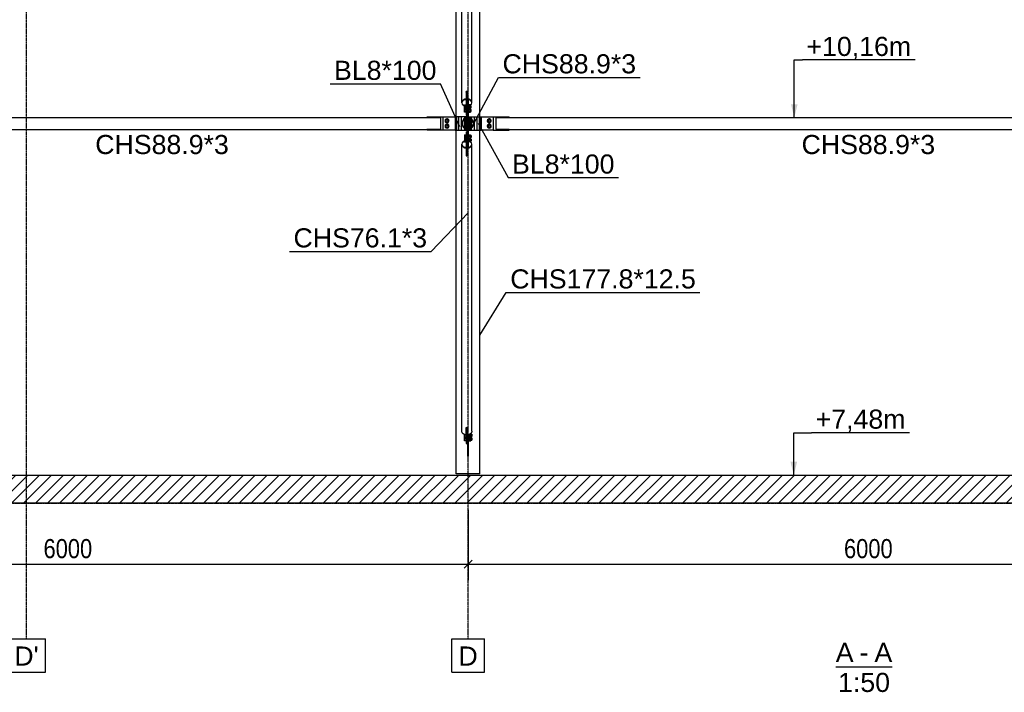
# Model space of a CAD drawing. Header units: millimetres. Extents: x 0 to 142951, y 0 to 27942.
# Tile 56 of 70: x 91952 to 99332, y 222 to 5262. Entities that reach past the tile are written whole.
import ezdxf

# ---------------------------------------------------------------- set-up
doc = ezdxf.new("R2010")
doc.units = ezdxf.units.MM
doc.linetypes.add('DXK_LINE_DOT3', pattern=[5.9187, 2.979, -0.9799, 0.9799, -0.9799])
doc.styles.add('Arial', font='ARIAL.TTF', dxfattribs={"height": 0.2})
doc.styles.add('Arial Narrow', font='ARIALN.TTF', dxfattribs={"height": 0.2})

# ---------------------------------------------------------------- blocks, each defined once
blk = doc.blocks.new('Unknown-13 - 82209')
at = {"color": 5}
blk.add_line((98068.5, 412.5), (98492, 412.5), dxfattribs=at)
at = {"color": 5, "style": 'Arial'}
for s, height, p in [('A', 143.3, (98068.5, 450)), ('A', 143.3, (98358.5, 450)), ('-', 143.3, (98246.9, 450)), ('1:50', 143.26, (98085.5, 225))]:
    blk.add_text(s, height=height, dxfattribs=at).set_placement(p)
blk = doc.blocks.new('Part-82276 - 82209')
at = {"color": 7}
for p, q in [((95410.6, 4434.7), (95410.6, 4534.7)), ((95410.6, 4534.7), (95500.5, 4534.7)), ((95500.5, 4534.7), (95500.5, 4434.7)), ((95500.5, 4434.7), (95410.6, 4434.7))]:
    blk.add_line(p, q, dxfattribs=at)
blk = doc.blocks.new('Part-82212 - 82209')
at = {"color": 7}
for p, q in [((95223.7, 7248.7), (95223.7, 8068.7)), ((95401.5, 7248.7), (95401.5, 8068.7)), ((95223.7, 4534.7), (95223.7, 7140.7)), ((95401.5, 4534.7), (95401.5, 7140.7)), ((95223.7, 1859.7), (95223.7, 4434.7)), ((95401.5, 1859.7), (95401.5, 4434.7)), ((95401.5, 1859.7), (95223.7, 1859.7))]:
    blk.add_line(p, q, dxfattribs=at)
blk = doc.blocks.new('Part-82277 - 82209')
at = {"color": 7}
for p, q in [((95500.5, 4534.7), (95620.5, 4534.7)), ((95620.5, 4528.3), (95620.5, 4534.7)), ((95500.5, 4434.7), (95620.5, 4434.7)), ((95620.5, 4434.7), (95620.5, 4441.2))]:
    blk.add_line(p, q, dxfattribs=at)
blk = doc.blocks.new('Bolt-82278 - 82209')
at = {"color": 7}
for p, q in [((95470.5, 4518.6), (95458.5, 4511.6)), ((95458.5, 4511.6), (95458.5, 4497.8)), ((95482.5, 4511.6), (95470.5, 4518.6)), ((95482.5, 4497.8), (95482.5, 4511.6)), ((95458.5, 4497.8), (95470.5, 4490.9)), ((95470.5, 4478.6), (95458.5, 4471.6)), ((95458.5, 4471.6), (95458.5, 4457.8)), ((95458.5, 4457.8), (95470.5, 4450.9)), ((95470.5, 4490.9), (95482.5, 4497.8)), ((95482.5, 4471.6), (95470.5, 4478.6)), ((95470.5, 4450.9), (95482.5, 4457.8)), ((95482.5, 4457.8), (95482.5, 4471.6))]:
    blk.add_line(p, q, dxfattribs=at)
for centre, radius, start, end in [((95470.5, 4504.7), 15, 120, 300), ((95470.5, 4504.7), 8, 120, 300), ((95470.5, 4504.7), 15, 300, 120), ((95470.5, 4504.7), 8, 300, 120), ((95470.5, 4464.7), 15, 120, 300), ((95470.5, 4464.7), 8, 120, 300), ((95470.5, 4464.7), 15, 300, 120), ((95470.5, 4464.7), 8, 300, 120)]:
    blk.add_arc(centre, radius, start, end, dxfattribs=at)
blk = doc.blocks.new('Part-82280 - 82209')
at = {"color": 7}
for p, q in [((95124.7, 4434.7), (95124.7, 4534.7)), ((95124.7, 4534.7), (95214.6, 4534.7)), ((95214.6, 4534.7), (95214.6, 4434.7)), ((95214.6, 4434.7), (95124.7, 4434.7))]:
    blk.add_line(p, q, dxfattribs=at)
blk = doc.blocks.new('Part-82281 - 82209')
at = {"color": 7}
for p, q in [((95004.7, 4534.7), (95124.7, 4534.7)), ((95004.7, 4528.3), (95004.7, 4534.7)), ((95004.7, 4434.7), (95004.7, 4441.2)), ((95124.7, 4434.7), (95004.7, 4434.7))]:
    blk.add_line(p, q, dxfattribs=at)
blk = doc.blocks.new('Bolt-82282 - 82209')
at = {"color": 7}
for p, q in [((95154.7, 4518.6), (95142.7, 4511.6)), ((95142.7, 4511.6), (95142.7, 4497.8)), ((95166.7, 4511.6), (95154.7, 4518.6)), ((95166.7, 4497.8), (95166.7, 4511.6)), ((95142.7, 4497.8), (95154.7, 4490.9)), ((95154.7, 4478.6), (95142.7, 4471.6)), ((95142.7, 4471.6), (95142.7, 4457.8)), ((95142.7, 4457.8), (95154.7, 4450.9)), ((95154.7, 4490.9), (95166.7, 4497.8)), ((95166.7, 4471.6), (95154.7, 4478.6)), ((95154.7, 4450.9), (95166.7, 4457.8)), ((95166.7, 4457.8), (95166.7, 4471.6))]:
    blk.add_line(p, q, dxfattribs=at)
for centre, radius, start, end in [((95154.7, 4504.7), 15, 120, 300), ((95154.7, 4504.7), 8, 120, 300), ((95154.7, 4504.7), 15, 300, 120), ((95154.7, 4504.7), 8, 300, 120), ((95154.7, 4464.7), 15, 120, 300), ((95154.7, 4464.7), 8, 120, 300), ((95154.7, 4464.7), 15, 300, 120), ((95154.7, 4464.7), 8, 300, 120)]:
    blk.add_arc(centre, radius, start, end, dxfattribs=at)
blk = doc.blocks.new('Part-82239 - 82209')
at = {"color": 7}
for p, q in [((89520.5, 4528.3), (89621.5, 4528.3)), ((89520.5, 4528.3), (89520.5, 4441.2)), ((89621.5, 4529.2), (95003.7, 4529.2)), ((89621.5, 4528.3), (89621.5, 4529.2)), ((95003.7, 4528.3), (95003.7, 4529.2)), ((95003.7, 4528.3), (95104.7, 4528.3)), ((95104.7, 4528.3), (95104.7, 4441.2)), ((89520.5, 4441.2), (89621.5, 4441.2)), ((89621.5, 4440.3), (89621.5, 4441.2)), ((89621.5, 4440.3), (95003.7, 4440.3)), ((95003.7, 4441.2), (95104.7, 4441.2)), ((95003.7, 4440.3), (95003.7, 4441.2))]:
    blk.add_line(p, q, dxfattribs=at)
blk = doc.blocks.new('Part-82253 - 82209')
at = {"color": 7}
for p, q in [((95264.6, 6791.2), (95267.5, 6801.9)), ((95264.6, 4640.4), (95264.6, 6791.2)), ((95267.5, 6801.9), (95275.7, 6811)), ((95275.7, 6811), (95288.1, 6817.1)), ((95288.1, 6817.1), (95297.6, 6818.5)), ((95297.6, 6763.5), (95297.6, 6818.5)), ((95307.6, 6763.5), (95307.6, 6818.5)), ((95307.6, 6818.5), (95317.2, 6817.1)), ((95317.2, 6817.1), (95329.5, 6811)), ((95329.5, 6811), (95337.8, 6801.9)), ((95337.8, 6801.9), (95340.7, 6791.2)), ((95340.7, 4640.4), (95340.7, 6791.2)), ((95297.6, 6763.5), (95302.6, 6764.2)), ((95302.6, 6764.2), (95307.6, 6763.5)), ((95267.5, 4651.1), (95264.6, 4640.4)), ((95275.7, 4660.2), (95267.5, 4651.1)), ((95267.6, 4640.4), (95270.2, 4650.2)), ((95270.2, 4650.2), (95277.8, 4658.6)), ((95288.1, 4666.2), (95275.7, 4660.2)), ((95277.8, 4658.6), (95289.2, 4664.2)), ((95297.6, 4667.6), (95288.1, 4666.2)), ((95289.2, 4664.2), (95297.6, 4665.4)), ((95297.6, 4722.6), (95298.6, 4722.7)), ((95297.6, 4722.6), (95297.6, 4613.2)), ((95297.6, 4720.4), (95298.6, 4720.5)), ((95297.6, 4670.3), (95298.6, 4670.2)), ((95297.6, 4668.1), (95298.6, 4668)), ((95306.6, 4722.7), (95307.6, 4722.6)), ((95306.6, 4720.5), (95307.6, 4720.4)), ((95306.6, 4670.2), (95307.6, 4670.3)), ((95306.6, 4668), (95307.6, 4668.1)), ((95307.6, 4722.6), (95307.6, 4662.1)), ((95317.2, 4666.2), (95307.6, 4667.6)), ((95307.6, 4665.4), (95316, 4664.2)), ((95316, 4664.2), (95327.4, 4658.6)), ((95329.5, 4660.2), (95317.2, 4666.2)), ((95327.4, 4658.6), (95335, 4650.2)), ((95337.8, 4651.1), (95329.5, 4660.2)), ((95335, 4650.2), (95337.7, 4640.4)), ((95340.7, 4640.4), (95337.8, 4651.1)), ((95264.6, 4640.4), (95267.5, 4629.7)), ((95267.5, 4629.7), (95275.7, 4620.6)), ((95270.2, 4630.5), (95267.6, 4640.4)), ((95277.8, 4622.2), (95270.2, 4630.5)), ((95275.7, 4620.6), (95288.1, 4614.6)), ((95289.2, 4616.6), (95277.8, 4622.2)), ((95288.1, 4614.6), (95297.6, 4613.2)), ((95297.6, 4615.4), (95289.2, 4616.6)), ((95316, 4616.6), (95314.6, 4616.4)), ((95314.6, 4614.2), (95317.2, 4614.6)), ((95327.4, 4622.2), (95316, 4616.6)), ((95317.2, 4614.6), (95329.5, 4620.6)), ((95335, 4630.5), (95327.4, 4622.2)), ((95329.5, 4620.6), (95337.8, 4629.7)), ((95337.7, 4640.4), (95335, 4630.5)), ((95337.8, 4629.7), (95340.7, 4640.4))]:
    blk.add_line(p, q, dxfattribs=at)
blk = doc.blocks.new('Part-82254 - 82209')
h = blk.add_hatch(color=6)
h.paths.add_polyline_path([(95355.1, 4484.7), (95351.7, 4501.7), (95342, 4516.1), (95327.6, 4525.8), (95310.6, 4529.2), (95293.6, 4525.8), (95279.2, 4516.1), (95269.6, 4501.7), (95266.2, 4484.7), (95269.6, 4467.7), (95279.2, 4453.3), (95293.6, 4443.6), (95310.6, 4440.3), (95327.6, 4443.6), (95342, 4453.3), (95351.7, 4467.7)])
h.paths.add_polyline_path([(95339.9, 4455.4), (95326.5, 4446.4), (95310.6, 4443.3), (95294.8, 4446.4), (95281.3, 4455.4), (95272.3, 4468.8), (95269.2, 4484.7), (95272.3, 4500.6), (95281.3, 4514), (95294.8, 4523), (95310.6, 4526.2), (95326.5, 4523), (95339.9, 4514), (95348.9, 4500.6), (95352.1, 4484.7), (95348.9, 4468.8)])
for radius, start, end in [(44.4, 22.5, 202.5), (41.5, 337.5, 157.5), (41.5, 157.5, 337.5), (44.5, 202.5, 22.5)]:
    blk.add_arc((95310.6, 4484.7), radius, start, end)
blk = doc.blocks.new('Part-82255 - 82209')
at = {"color": 7}
for p, q in [((95306.6, 4534.7), (95215.1, 4534.7)), ((95215.1, 4534.7), (95215.1, 4434.7)), ((95218.5, 4434.7), (95218.5, 4534.7)), ((95228.2, 4434.7), (95228.2, 4534.7)), ((95243.7, 4434.7), (95243.7, 4534.7)), ((95263.9, 4434.7), (95263.9, 4534.7)), ((95287.4, 4521.6), (95287.4, 4534.7)), ((95287.4, 4451.3), (95287.4, 4518.1)), ((95295.7, 4526.2), (95295.7, 4534.7)), ((95295.7, 4446.2), (95295.7, 4523.2)), ((95302.6, 4534.7), (95302.6, 4527.6)), ((95302.6, 4444.9), (95302.6, 4524.6)), ((95215.1, 4434.7), (95306.6, 4434.7)), ((95287.4, 4434.7), (95287.4, 4447.8)), ((95295.7, 4434.7), (95295.7, 4443.2)), ((95302.6, 4434.7), (95302.6, 4441.9))]:
    blk.add_line(p, q, dxfattribs=at)
blk = doc.blocks.new('Part-82256 - 82209')
at = {"color": 7}
for p, q in [((95314.6, 4534.7), (95410.1, 4534.7)), ((95322.6, 4534.7), (95322.6, 4526.8)), ((95322.6, 4445.6), (95322.6, 4523.8)), ((95329.6, 4524.5), (95329.6, 4534.7)), ((95329.6, 4448.5), (95329.6, 4520.9)), ((95337.8, 4519), (95337.8, 4534.7)), ((95337.8, 4454), (95337.8, 4515.4)), ((95361.4, 4434.7), (95361.4, 4534.7)), ((95381.5, 4434.7), (95381.5, 4534.7)), ((95397, 4434.7), (95397, 4534.7)), ((95406.8, 4434.7), (95406.8, 4534.7)), ((95410.1, 4534.7), (95410.1, 4434.7)), ((95314.6, 4434.7), (95410.1, 4434.7)), ((95322.6, 4434.7), (95322.6, 4442.6)), ((95329.6, 4434.7), (95329.6, 4444.9)), ((95337.8, 4434.7), (95337.8, 4450.5))]:
    blk.add_line(p, q, dxfattribs=at)
blk = doc.blocks.new('Part-82257 - 82209')
at = {"color": 7}
for p, q in [((95520.5, 4528.3), (95621.5, 4528.3)), ((95520.5, 4528.3), (95520.5, 4441.2)), ((95621.5, 4529.2), (101003.7, 4529.2)), ((95621.5, 4528.3), (95621.5, 4529.2)), ((101003.7, 4528.3), (101003.7, 4529.2)), ((101003.7, 4528.3), (101104.7, 4528.3)), ((101104.7, 4528.3), (101104.7, 4441.2)), ((95520.5, 4441.2), (95621.5, 4441.2)), ((95621.5, 4440.3), (95621.5, 4441.2)), ((95621.5, 4440.3), (101003.7, 4440.3)), ((101003.7, 4441.2), (101104.7, 4441.2)), ((101003.7, 4440.3), (101003.7, 4441.2))]:
    blk.add_line(p, q, dxfattribs=at)
blk = doc.blocks.new('Part-82258 - 82209')
at = {"color": 7}
for p, q in [((95288.1, 4354.9), (95275.7, 4348.8)), ((95297.6, 4356.3), (95288.1, 4354.9)), ((95297.6, 4356.3), (95297.6, 4246.9)), ((95317.2, 4354.9), (95314.6, 4355.2)), ((95329.5, 4348.8), (95317.2, 4354.9)), ((95267.5, 4339.7), (95264.6, 4329)), ((95264.6, 2178.2), (95264.6, 4329)), ((95264.6, 4329), (95267.5, 4318.3)), ((95275.7, 4348.8), (95267.5, 4339.7)), ((95267.5, 4318.3), (95275.7, 4309.3)), ((95267.6, 4329), (95270.2, 4338.9)), ((95270.2, 4319.2), (95267.6, 4329)), ((95270.2, 4338.9), (95277.8, 4347.2)), ((95277.8, 4310.8), (95270.2, 4319.2)), ((95275.7, 4309.3), (95288.1, 4303.2)), ((95277.8, 4347.2), (95289.2, 4352.8)), ((95289.2, 4305.2), (95277.8, 4310.8)), ((95288.1, 4303.2), (95297.6, 4301.8)), ((95289.2, 4352.8), (95297.6, 4354.1)), ((95297.6, 4304), (95289.2, 4305.2)), ((95297.6, 4301.3), (95298.6, 4301.4)), ((95297.6, 4299.1), (95298.6, 4299.2)), ((95306.6, 4301.4), (95307.6, 4301.3)), ((95306.6, 4299.2), (95307.6, 4299.1)), ((95307.6, 4307.3), (95307.6, 4246.9)), ((95316, 4305.2), (95307.6, 4304)), ((95307.6, 4301.8), (95317.2, 4303.2)), ((95314.6, 4353), (95316, 4352.8)), ((95316, 4352.8), (95327.4, 4347.2)), ((95327.4, 4310.8), (95316, 4305.2)), ((95317.2, 4303.2), (95329.5, 4309.3)), ((95327.4, 4347.2), (95335, 4338.9)), ((95335, 4319.2), (95327.4, 4310.8)), ((95337.8, 4339.7), (95329.5, 4348.8)), ((95329.5, 4309.3), (95337.8, 4318.3)), ((95335, 4338.9), (95337.7, 4329)), ((95337.7, 4329), (95335, 4319.2)), ((95340.7, 4329), (95337.8, 4339.7)), ((95337.8, 4318.3), (95340.7, 4329)), ((95340.7, 2178.2), (95340.7, 4329)), ((95297.6, 4249.1), (95298.6, 4248.9)), ((95297.6, 4246.9), (95298.6, 4246.7)), ((95306.6, 4248.9), (95307.6, 4249.1)), ((95306.6, 4246.7), (95307.6, 4246.9)), ((95267.5, 2167.5), (95264.6, 2178.2)), ((95275.7, 2158.4), (95267.5, 2167.5)), ((95288.1, 2152.4), (95275.7, 2158.4)), ((95297.6, 2151), (95288.1, 2152.4)), ((95297.6, 2151), (95297.6, 2205.9)), ((95302.6, 2205.2), (95297.6, 2205.9)), ((95307.6, 2205.9), (95302.6, 2205.2)), ((95307.6, 2151), (95307.6, 2205.9)), ((95317.2, 2152.4), (95307.6, 2151)), ((95329.5, 2158.4), (95317.2, 2152.4)), ((95337.8, 2167.5), (95329.5, 2158.4)), ((95340.7, 2178.2), (95337.8, 2167.5))]:
    blk.add_line(p, q, dxfattribs=at)
blk = doc.blocks.new('Part-82261 - 82209')
at = {"color": 7}
for p, q in [((95306.6, 4528.4), (95306.6, 4529.2)), ((95306.6, 4444.1), (95306.6, 4525.4)), ((95314.6, 4528.4), (95314.6, 4529.2)), ((95314.6, 4444.1), (95314.6, 4525.4)), ((95306.6, 4440.3), (95306.6, 4441.1)), ((95314.6, 4440.3), (95314.6, 4441.1))]:
    blk.add_line(p, q, dxfattribs=at)
blk = doc.blocks.new('Part-82262 - 82209')
at = {"color": 7}
for p, q in [((95308.6, 2151.1), (95308.6, 1990.7)), ((95316.6, 1990.7), (95316.6, 2152.3)), ((95308.6, 2135.7), (95316.6, 2135.7)), ((95308.6, 1990.7), (95316.6, 1990.7))]:
    blk.add_line(p, q, dxfattribs=at)
blk = doc.blocks.new('Part-82263 - 82209')
at = {"color": 7}
for p, q in [((95298.6, 2205.8), (95298.6, 2085.5)), ((95306.6, 2200.9), (95298.6, 2200.9)), ((95306.6, 2085.5), (95306.6, 2205.8)), ((95298.6, 2085.5), (95306.6, 2085.5))]:
    blk.add_line(p, q, dxfattribs=at)
blk = doc.blocks.new('Bolt-82266 - 82209')
at = {"color": 7}
for p, q in [((95289.6, 4516.7), (95299.6, 4516.7)), ((95289.6, 4492.7), (95289.6, 4516.7)), ((95289.6, 4504.7), (95299.6, 4504.7)), ((95299.6, 4519.7), (95299.6, 4489.7)), ((95299.6, 4519.7), (95302.6, 4519.7)), ((95322.6, 4519.7), (95325.6, 4519.7)), ((95325.6, 4519.7), (95325.6, 4489.7)), ((95325.6, 4516.7), (95335.9, 4516.7)), ((95325.6, 4504.7), (95338.6, 4504.7)), ((95338.6, 4514.9), (95338.6, 4492.7)), ((95338.6, 4512.7), (95340.8, 4512.7)), ((95344.3, 4512.7), (95344.6, 4512.7)), ((95344.6, 4512.3), (95344.6, 4512.7)), ((95344.6, 4507), (95344.6, 4496.7)), ((95299.6, 4492.7), (95289.6, 4492.7)), ((95289.6, 4476.7), (95299.6, 4476.7)), ((95289.6, 4452.7), (95289.6, 4476.7)), ((95289.6, 4464.7), (95299.6, 4464.7)), ((95299.6, 4452.7), (95289.6, 4452.7)), ((95299.6, 4489.7), (95302.6, 4489.7)), ((95299.6, 4479.7), (95299.6, 4449.7)), ((95299.6, 4479.7), (95302.6, 4479.7)), ((95299.6, 4449.7), (95302.6, 4449.7)), ((95322.6, 4489.7), (95325.6, 4489.7)), ((95322.6, 4479.7), (95325.6, 4479.7)), ((95322.6, 4449.7), (95325.6, 4449.7)), ((95325.6, 4492.7), (95338.6, 4492.7)), ((95325.6, 4479.7), (95325.6, 4449.7)), ((95338.6, 4476.7), (95325.6, 4476.7)), ((95325.6, 4464.7), (95338.6, 4464.7)), ((95325.6, 4452.7), (95335.9, 4452.7)), ((95338.6, 4496.7), (95344.6, 4496.7)), ((95338.6, 4454.5), (95338.6, 4476.7)), ((95338.6, 4472.7), (95344.6, 4472.7)), ((95338.6, 4456.7), (95340.8, 4456.7)), ((95344.3, 4456.7), (95344.6, 4456.7)), ((95344.6, 4472.7), (95344.6, 4462.4)), ((95344.6, 4456.7), (95344.6, 4457.1))]:
    blk.add_line(p, q, dxfattribs=at)
blk = doc.blocks.new('Bolt-82267 - 82209')
at = {"color": 7}
for p, q in [((95293.6, 4516.7), (95303.6, 4516.7)), ((95293.6, 4492.7), (95293.6, 4516.7)), ((95293.6, 4504.7), (95303.6, 4504.7)), ((95303.6, 4519.7), (95303.6, 4489.7)), ((95303.6, 4519.7), (95306.6, 4519.7)), ((95322.6, 4519.7), (95325.6, 4519.7)), ((95325.6, 4519.7), (95325.6, 4489.7)), ((95325.6, 4516.7), (95335.9, 4516.7)), ((95325.6, 4504.7), (95338.6, 4504.7)), ((95338.6, 4514.9), (95338.6, 4492.7)), ((95338.6, 4512.7), (95340.8, 4512.7)), ((95343.6, 4508.5), (95343.6, 4496.7)), ((95303.6, 4492.7), (95293.6, 4492.7)), ((95293.6, 4476.7), (95303.6, 4476.7)), ((95293.6, 4452.7), (95293.6, 4476.7)), ((95293.6, 4464.7), (95303.6, 4464.7)), ((95303.6, 4452.7), (95293.6, 4452.7)), ((95303.6, 4489.7), (95306.6, 4489.7)), ((95303.6, 4479.7), (95303.6, 4449.7)), ((95303.6, 4479.7), (95306.6, 4479.7)), ((95303.6, 4449.7), (95306.6, 4449.7)), ((95322.6, 4489.7), (95325.6, 4489.7)), ((95322.6, 4479.7), (95325.6, 4479.7)), ((95322.6, 4449.7), (95325.6, 4449.7)), ((95325.6, 4492.7), (95338.6, 4492.7)), ((95325.6, 4479.7), (95325.6, 4449.7)), ((95338.6, 4476.7), (95325.6, 4476.7)), ((95325.6, 4464.7), (95338.6, 4464.7)), ((95325.6, 4452.7), (95335.9, 4452.7)), ((95338.6, 4496.7), (95343.6, 4496.7)), ((95338.6, 4454.5), (95338.6, 4476.7)), ((95338.6, 4472.7), (95343.6, 4472.7)), ((95338.6, 4456.7), (95340.8, 4456.7)), ((95343.6, 4472.7), (95343.6, 4460.9))]:
    blk.add_line(p, q, dxfattribs=at)
blk = doc.blocks.new('Bolt-82268 - 82209')
at = {"color": 7}
for p, q in [((95285.6, 2134.4), (95285.6, 2153.6)), ((95285.6, 2150.7), (95295.6, 2150.7)), ((95295.6, 2151.3), (95295.6, 2105.9)), ((95297.6, 2162.3), (95298.6, 2162.3)), ((95306.6, 2155.4), (95307.6, 2155.4)), ((95319.6, 2153.6), (95319.6, 2105.9)), ((95319.6, 2150.7), (95332.6, 2150.7)), ((95332.6, 2160.9), (95331.8, 2160.9)), ((95332.6, 2134.4), (95332.6, 2160.9)), ((95332.6, 2155.4), (95340.6, 2155.4)), ((95340.6, 2155.4), (95340.6, 2139.8)), ((95285.6, 2137.5), (95295.6, 2137.5)), ((95295.6, 2134.4), (95285.6, 2134.4)), ((95285.6, 2133.7), (95295.6, 2133.7)), ((95285.6, 2107.3), (95285.6, 2133.7)), ((95285.6, 2123.6), (95295.6, 2123.6)), ((95285.6, 2110.3), (95295.6, 2110.3)), ((95295.6, 2107.3), (95285.6, 2107.3)), ((95295.6, 2133), (95298.6, 2133)), ((95295.6, 2105.9), (95298.6, 2105.9)), ((95306.6, 2139.8), (95308.6, 2139.8)), ((95306.6, 2128.3), (95308.6, 2128.3)), ((95306.6, 2112.7), (95308.6, 2112.7)), ((95316.6, 2133), (95319.6, 2133)), ((95316.6, 2105.9), (95319.6, 2105.9)), ((95319.6, 2137.5), (95332.6, 2137.5)), ((95319.6, 2134.4), (95332.6, 2134.4)), ((95332.6, 2133.7), (95319.6, 2133.7)), ((95319.6, 2123.6), (95332.6, 2123.6)), ((95319.6, 2110.3), (95332.6, 2110.3)), ((95319.6, 2107.3), (95332.6, 2107.3)), ((95332.6, 2139.8), (95340.6, 2139.8)), ((95332.6, 2107.3), (95332.6, 2133.7)), ((95332.6, 2128.3), (95340.6, 2128.3)), ((95332.6, 2112.7), (95340.6, 2112.7)), ((95340.6, 2128.3), (95340.6, 2112.7))]:
    blk.add_line(p, q, dxfattribs=at)
blk = doc.blocks.new('Part-82269 - 82209')
blk.add_hatch(color=6).paths.add_polyline_path([(95314.6, 4662.1), (95306.6, 4662.1), (95306.6, 4529.2), (95314.6, 4529.2)])
for p, q in [((95314.6, 4662.1), (95306.6, 4662.1)), ((95306.6, 4662.1), (95306.6, 4529.2)), ((95314.6, 4529.2), (95314.6, 4662.1)), ((95306.6, 4529.2), (95314.6, 4529.2))]:
    blk.add_line(p, q)
blk = doc.blocks.new('Part-82270 - 82209')
at = {"color": 7}
for p, q in [((95298.6, 4726.3), (95298.6, 4547.7)), ((95298.6, 4726.3), (95306.6, 4726.3)), ((95306.6, 4726.3), (95306.6, 4662.1)), ((95298.6, 4610.9), (95306.6, 4610.9)), ((95298.6, 4582.6), (95306.6, 4582.6)), ((95298.6, 4548.9), (95306.6, 4548.9)), ((95298.6, 4547.7), (95306.6, 4547.7))]:
    blk.add_line(p, q, dxfattribs=at)
blk = doc.blocks.new('Bolt-82271 - 82209')
at = {"color": 7}
for p, q in [((95285.6, 4623.1), (95295.6, 4623.1)), ((95285.6, 4596.6), (95285.6, 4623.1)), ((95285.6, 4620), (95295.6, 4620)), ((95285.6, 4606.8), (95295.6, 4606.8)), ((95295.6, 4596.6), (95285.6, 4596.6)), ((95285.6, 4595.9), (95295.6, 4595.9)), ((95285.6, 4569.5), (95285.6, 4595.9)), ((95285.6, 4592.9), (95295.6, 4592.9)), ((95285.6, 4579.7), (95295.6, 4579.7)), ((95295.6, 4624.5), (95295.6, 4568.1)), ((95295.6, 4624.5), (95298.6, 4624.5)), ((95295.6, 4597.3), (95298.6, 4597.3)), ((95314.6, 4624.5), (95317.6, 4624.5)), ((95314.6, 4597.3), (95317.6, 4597.3)), ((95317.6, 4568.4), (95317.6, 4624.5)), ((95330.6, 4623.1), (95317.6, 4623.1)), ((95317.6, 4620), (95330.6, 4620)), ((95317.6, 4606.8), (95330.6, 4606.8)), ((95317.6, 4596.6), (95330.6, 4596.6)), ((95330.6, 4595.9), (95317.6, 4595.9)), ((95317.6, 4592.9), (95330.6, 4592.9)), ((95317.6, 4579.7), (95330.6, 4579.7)), ((95330.6, 4596.6), (95330.6, 4623.1)), ((95330.6, 4617.7), (95335.6, 4617.7)), ((95330.6, 4602), (95335.6, 4602)), ((95330.6, 4569.5), (95330.6, 4595.9)), ((95330.6, 4590.5), (95335.6, 4590.5)), ((95335.6, 4602.2), (95335.6, 4617.7)), ((95335.6, 4602), (95335.6, 4602.2)), ((95335.6, 4575.1), (95335.6, 4590.5)), ((95295.6, 4569.5), (95285.6, 4569.5)), ((95295.6, 4568.1), (95298.6, 4568.1)), ((95314.6, 4568.1), (95317.6, 4568.1)), ((95317.6, 4569.5), (95330.6, 4569.5)), ((95317.6, 4568.1), (95317.6, 4568.4)), ((95330.6, 4574.9), (95335.6, 4574.9)), ((95335.6, 4574.9), (95335.6, 4575.1))]:
    blk.add_line(p, q, dxfattribs=at)
blk = doc.blocks.new('Part-82272 - 82209')
blk.add_hatch(color=6).paths.add_polyline_path([(95314.6, 4440.3), (95306.6, 4440.3), (95306.6, 4307.3), (95314.6, 4307.3)])
for p, q in [((95314.6, 4440.3), (95306.6, 4440.3)), ((95306.6, 4440.3), (95306.6, 4307.3)), ((95314.6, 4307.3), (95314.6, 4440.3)), ((95306.6, 4307.3), (95314.6, 4307.3))]:
    blk.add_line(p, q)
blk = doc.blocks.new('Part-82273 - 82209')
at = {"color": 7}
for p, q in [((95298.6, 4421.7), (95298.6, 4243.2)), ((95298.6, 4421.7), (95306.6, 4421.7)), ((95298.6, 4420.6), (95306.6, 4420.6)), ((95298.6, 4386.8), (95306.6, 4386.8)), ((95298.6, 4358.5), (95306.6, 4358.5)), ((95306.6, 4243.2), (95306.6, 4307.3)), ((95298.6, 4243.2), (95306.6, 4243.2))]:
    blk.add_line(p, q, dxfattribs=at)
blk = doc.blocks.new('Bolt-82274 - 82209')
at = {"color": 7}
for p, q in [((95285.6, 4399.9), (95295.6, 4399.9)), ((95285.6, 4399.9), (95285.6, 4373.5)), ((95285.6, 4389.8), (95295.6, 4389.8)), ((95285.6, 4376.5), (95295.6, 4376.5)), ((95285.6, 4373.5), (95295.6, 4373.5)), ((95285.6, 4372.8), (95295.6, 4372.8)), ((95285.6, 4372.8), (95285.6, 4346.3)), ((95285.6, 4362.6), (95295.6, 4362.6)), ((95295.6, 4401.3), (95295.6, 4344.9)), ((95295.6, 4401.3), (95298.6, 4401.3)), ((95295.6, 4372.1), (95298.6, 4372.1)), ((95314.6, 4401.3), (95317.6, 4401.3)), ((95314.6, 4372.1), (95317.6, 4372.1)), ((95317.6, 4401.3), (95317.6, 4344.9)), ((95317.6, 4399.9), (95330.6, 4399.9)), ((95317.6, 4389.8), (95330.6, 4389.8)), ((95317.6, 4376.5), (95330.6, 4376.5)), ((95330.6, 4373.5), (95317.6, 4373.5)), ((95317.6, 4372.8), (95330.6, 4372.8)), ((95317.6, 4362.6), (95330.6, 4362.6)), ((95330.6, 4399.9), (95330.6, 4373.5)), ((95330.6, 4394.5), (95335.6, 4394.5)), ((95330.6, 4378.9), (95335.6, 4378.9)), ((95330.6, 4372.8), (95330.6, 4346.3)), ((95330.6, 4367.4), (95335.6, 4367.4)), ((95335.6, 4394.5), (95335.6, 4378.9)), ((95335.6, 4367.4), (95335.6, 4351.8)), ((95285.6, 4349.4), (95295.6, 4349.4)), ((95285.6, 4346.3), (95295.6, 4346.3)), ((95295.6, 4344.9), (95298.6, 4344.9)), ((95314.6, 4344.9), (95317.6, 4344.9)), ((95317.6, 4349.4), (95330.6, 4349.4)), ((95330.6, 4346.3), (95317.6, 4346.3)), ((95330.6, 4351.8), (95335.6, 4351.8))]:
    blk.add_line(p, q, dxfattribs=at)
blk = doc.blocks.new('GridLine-82408 - 82209')
at = {"color": 6}
for p, q in [((91861.3, 9401.2), (92143.9, 9401.2)), ((91861.3, 9151.2), (91861.3, 9401.2)), ((92143.9, 9151.2), (92143.9, 9401.2)), ((91861.3, 9151.2), (92143.9, 9151.2)), ((91861.3, 622.5), (92143.9, 622.5)), ((91861.3, 372.5), (91861.3, 622.5)), ((92143.9, 372.5), (92143.9, 622.5)), ((91861.3, 372.5), (92143.9, 372.5))]:
    blk.add_line(p, q, dxfattribs=at)
at = {"color": 6, "linetype": 'DXK_LINE_DOT3'}
blk.add_line((92002.6, 622.5), (92002.6, 9151.2), dxfattribs=at)
at = {"color": 7, "style": 'Arial'}
for p in [(91911.3, 9201.2), (91911.3, 422.5)]:
    blk.add_text("D'", height=143.26, dxfattribs=at).set_placement(p)
blk = doc.blocks.new('GridLine-82409 - 82209')
at = {"color": 6}
for p, q in [((95190.4, 9401.2), (95434.8, 9401.2)), ((95190.4, 9151.2), (95190.4, 9401.2)), ((95434.8, 9151.2), (95434.8, 9401.2)), ((95190.4, 9151.2), (95434.8, 9151.2)), ((95190.4, 622.5), (95434.8, 622.5)), ((95190.4, 372.5), (95190.4, 622.5)), ((95434.8, 372.5), (95434.8, 622.5)), ((95190.4, 372.5), (95434.8, 372.5))]:
    blk.add_line(p, q, dxfattribs=at)
at = {"color": 6, "linetype": 'DXK_LINE_DOT3'}
blk.add_line((95312.6, 622.5), (95312.6, 9151.2), dxfattribs=at)
at = {"color": 7, "style": 'Arial'}
for p in [(95240.4, 9201.2), (95240.4, 422.5)]:
    blk.add_text('D', height=143.3, dxfattribs=at).set_placement(p)
blk = doc.blocks.new('GridLine-82414 - 82209')
at = {"color": 6, "linetype": 'DXK_LINE_DOT3'}
blk.add_line((87812.6, 1638.7), (114812.6, 1638.7), dxfattribs=at)
blk = doc.blocks.new('Part-84722 - 82209')
h = blk.add_hatch()
h.set_pattern_fill('ANSI31', color=6, scale=20, style=0)
h.paths.add_polyline_path([(113812.6, 1849.7), (88812.6, 1849.7), (88812.6, 1639.7), (113812.6, 1639.7)])
for p, q in [((88812.6, 1849.7), (113812.6, 1849.7)), ((113812.6, 1639.7), (88812.6, 1639.7))]:
    blk.add_line(p, q)
blk = doc.blocks.new('StraightDimension-84773 - 82209')
at = {"color": 174}
for p, q in [((95312.6, 1588.7), (95312.6, 1062.5)), ((101312.6, 1588.7), (101312.6, 1062.5)), ((95342.6, 1212.5), (95282.6, 1152.5)), ((95312.6, 1182.5), (101312.6, 1182.5)), ((101282.6, 1152.5), (101342.6, 1212.5))]:
    blk.add_line(p, q, dxfattribs=at)
at = {"color": 30, "style": 'Arial Narrow'}
blk.add_text('6000', height=143.16, dxfattribs=at).set_placement((98130.2, 1227.5))
blk = doc.blocks.new('StraightDimension-84774 - 82209')
at = {"color": 174}
for p, q in [((89312.6, 1588.7), (89312.6, 1062.5)), ((95312.6, 1588.7), (95312.6, 1062.5)), ((89342.6, 1212.5), (89282.6, 1152.5)), ((89312.6, 1182.5), (95312.6, 1182.5)), ((95282.6, 1152.5), (95342.6, 1212.5))]:
    blk.add_line(p, q, dxfattribs=at)
at = {"color": 30, "style": 'Arial Narrow'}
blk.add_text('6000', height=143.16, dxfattribs=at).set_placement((92130.2, 1227.5))
blk = doc.blocks.new('Mark-82449 - 82209')
at = {"color": 30, "style": 'Arial'}
blk.add_text('CHS88.9*3', height=143.26, dxfattribs=at).set_placement((92517.9, 4255.3))
blk = doc.blocks.new('Mark-82461 - 82209')
at = {"color": 136}
for p in [(94277.6, 4781.3), (95251.4, 4460.4)]:
    blk.add_line(p, (95105.1, 4781.3), dxfattribs=at)
at = {"color": 30, "style": 'Arial'}
blk.add_text('BL8*100', height=143.26, dxfattribs=at).set_placement((94307.6, 4811.3))
blk = doc.blocks.new('Mark-82463 - 82209')
at = {"color": 30, "style": 'Arial'}
blk.add_text('CHS88.9*3', height=143.26, dxfattribs=at).set_placement((97812.2, 4255.3))
blk = doc.blocks.new('Mark-82438 - 82209')
at = {"color": 136}
for p, q in [((95401, 2898), (95598.6, 3218.3)), ((95598.6, 3218.3), (97048.7, 3218.3))]:
    blk.add_line(p, q, dxfattribs=at)
at = {"color": 96, "style": 'Arial'}
blk.add_text('CHS177.8*12.5', height=143.262, dxfattribs=at).set_placement((95628.6, 3248.3))
blk = doc.blocks.new('Mark-82460 - 82209')
at = {"color": 136}
for p, q in [((95355.1, 4484.7), (95540.5, 4830.1)), ((95540.5, 4830.1), (96601.3, 4830.1))]:
    blk.add_line(p, q, dxfattribs=at)
at = {"color": 30, "style": 'Arial'}
blk.add_text('CHS88.9*3', height=143.26, dxfattribs=at).set_placement((95570.5, 4860.1))
blk = doc.blocks.new('Mark-82462 - 82209')
at = {"color": 136}
for p, q in [((95387.2, 4485.8), (95611.9, 4079.1)), ((95611.9, 4079.1), (96439.5, 4079.1))]:
    blk.add_line(p, q, dxfattribs=at)
at = {"color": 30, "style": 'Arial'}
blk.add_text('BL8*100', height=143.26, dxfattribs=at).set_placement((95641.9, 4109.1))
blk = doc.blocks.new('Mark-82464 - 82209')
at = {"color": 136}
for p in [(95313.1, 3815.4), (93974, 3525.8)]:
    blk.add_line(p, (95034.8, 3525.8), dxfattribs=at)
at = {"color": 30, "style": 'Arial'}
blk.add_text('CHS76.1*3', height=143.26, dxfattribs=at).set_placement((94004, 3555.8))
blk = doc.blocks.new('Unknown-85538 - 82209')
blk.add_hatch(color=6).paths.add_polyline_path([(97782.4, 4629.2), (97757.4, 4529.2), (97732.4, 4629.2)])
at = {"color": 6}
for p, q in [((97757.4, 4529.2), (97757.4, 4960.4)), ((97757.4, 4960.4), (97819.1, 4960.4)), ((98663.1, 4960.4), (97819.1, 4960.4))]:
    blk.add_line(p, q, dxfattribs=at)
at = {"color": 6, "style": 'Arial'}
blk.add_text('+10,16m', height=143.26, dxfattribs=at).set_placement((97849.1, 4990.4))
blk = doc.blocks.new('Unknown-85557 - 82209')
blk.add_hatch(color=6).paths.add_polyline_path([(97778.9, 1949.7), (97753.9, 1849.7), (97728.9, 1949.7)])
at = {"color": 6}
for p, q in [((97753.9, 1849.7), (97753.9, 2167.7)), ((97753.9, 2167.7), (97887.8, 2167.7)), ((98620.6, 2167.7), (97887.8, 2167.7))]:
    blk.add_line(p, q, dxfattribs=at)
at = {"color": 6, "style": 'Arial'}
blk.add_text('+7,48m', height=143.26, dxfattribs=at).set_placement((97917.8, 2197.7))

msp = doc.modelspace()

# ---------------------------------------------------------------- block references
for name in ['GridLine-82408 - 82209', 'GridLine-82409 - 82209', 'Part-82212 - 82209', 'Part-82253 - 82209', 'Unknown-85538 - 82209', 'Mark-82461 - 82209', 'Mark-82460 - 82209', 'Part-82270 - 82209', 'Part-82269 - 82209', 'Bolt-82271 - 82209', 'Part-82239 - 82209', 'Part-82281 - 82209', 'Part-82280 - 82209', 'Bolt-82282 - 82209', 'Part-82255 - 82209', 'Part-82254 - 82209', 'Bolt-82266 - 82209', 'Bolt-82267 - 82209', 'Part-82261 - 82209', 'Part-82256 - 82209', 'Part-82276 - 82209', 'Bolt-82278 - 82209', 'Part-82277 - 82209', 'Part-82257 - 82209', 'Part-82272 - 82209', 'Mark-82462 - 82209', 'Mark-82449 - 82209', 'Part-82258 - 82209', 'Bolt-82274 - 82209', 'Part-82273 - 82209', 'Mark-82463 - 82209', 'Mark-82464 - 82209', 'Mark-82438 - 82209', 'Unknown-85557 - 82209', 'Bolt-82268 - 82209', 'Part-82263 - 82209', 'Part-82262 - 82209', 'Part-84722 - 82209', 'GridLine-82414 - 82209', 'StraightDimension-84774 - 82209', 'StraightDimension-84773 - 82209', 'Unknown-13 - 82209']:
    msp.add_blockref(name, (0, 0))

doc.saveas('drawing.dxf')
